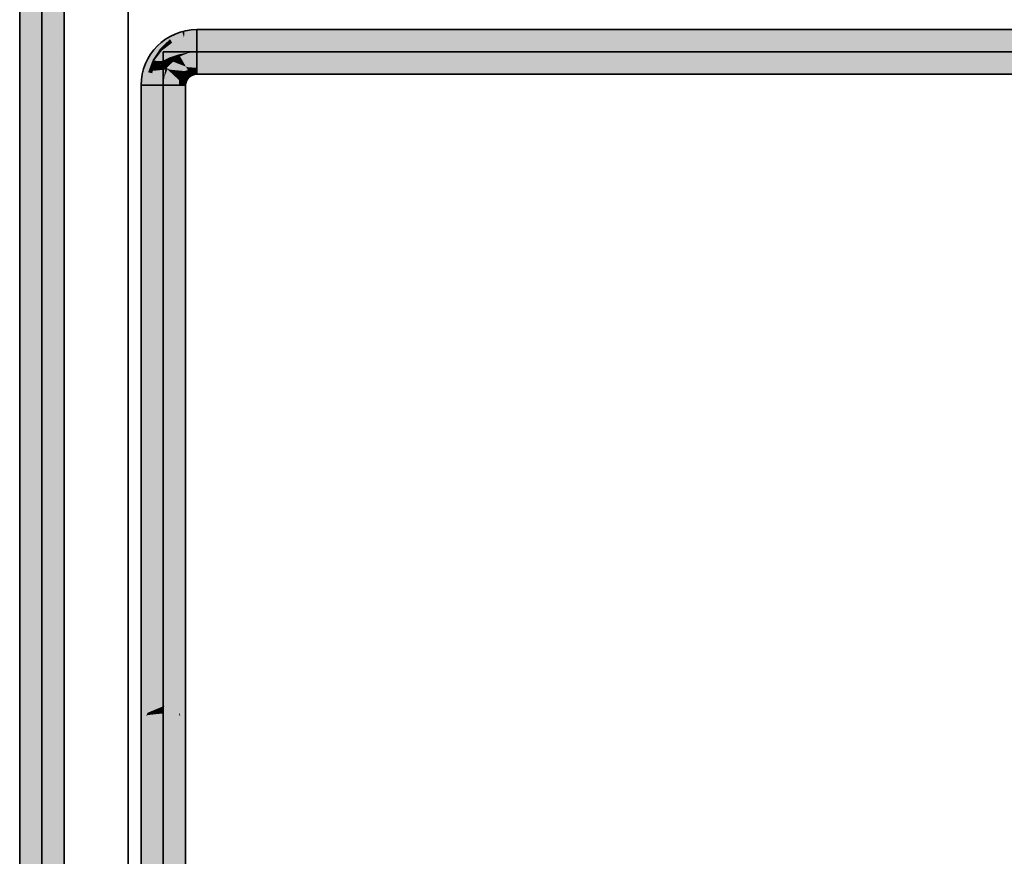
# Model space of a CAD drawing. Extents: x -208 to 552, y -140 to 454.
# Tile 9 of 47: x -74 to -50, y 333 to 353. Entities that reach past the tile are written whole.
import ezdxf

# ---------------------------------------------------------------- set-up
doc = ezdxf.new("R2010")
doc.units = 0
doc.layers.get('0').update_dxf_attribs({"lineweight": 35})
doc.layers.add('0-Shading', color=7, linetype='Continuous', lineweight=35)
doc.layers.add('5_DG-BESTAND', color=7, linetype='Continuous', lineweight=25)
doc.layers.add('H_Ruecklauf', color=5, linetype='Continuous', lineweight=35, true_color=0x0000ff)
doc.layers.add('H_Vorlauf', color=1, linetype='Continuous', lineweight=35, true_color=0xff0000)

# ---------------------------------------------------------------- blocks, each defined once
blk = doc.blocks.new('Shading-A06HSU30NL', base_point=(253.809, 271.391))
at = {"layer": '0-Shading', "color": 14, "true_color": 0xb00000}
for points in [[(-74.22, 348.812), (-74.22, 354.72), (-74.381, 346.365), (-74.381, 354.72)], [(-73.281, 348.812), (-73.281, 354.72), (-73.442, 354.72)], [(-73.396, 353.031), (-73.442, 354.72), (-73.442, 353.142)], [(-73.376, 352.295), (-73.396, 353.031), (-73.442, 352.338), (-73.442, 353.142)], [(-73.442, 352.338), (-73.281, 348.812), (-73.376, 352.295)], [(-73.442, 352.338), (-73.442, 339.539), (-73.281, 348.812), (-73.281, 338.088)], [(-74.381, 340.457), (-74.22, 348.812), (-74.381, 346.365)], [(-74.381, 338.088), (-74.22, 339.539), (-74.381, 340.457), (-74.22, 348.812)], [(-74.381, 336.823), (-74.22, 337.212), (-74.381, 338.088), (-74.22, 339.539)], [(-73.442, 337.212), (-73.281, 336.823), (-73.442, 339.539), (-73.281, 338.088)], [(-74.381, 336.318), (-74.22, 336.422), (-74.381, 336.823), (-74.22, 337.212)], [(-73.442, 336.422), (-73.281, 336.318), (-73.442, 337.212), (-73.281, 336.823)], [(-74.22, 332.032), (-74.22, 336.422), (-74.381, 332.032), (-74.381, 336.318)], [(-73.281, 332.032), (-73.281, 336.318), (-73.442, 332.032), (-73.442, 336.422)]]:
    blk.add_solid(points, dxfattribs=at)
at = {"layer": '0-Shading', "color": 1, "true_color": 0xf50000}
for points in [[(-73.831, 354.72), (-74.22, 354.72), (-74.22, 348.812)], [(-73.831, 353.303), (-73.831, 354.72), (-73.927, 353.263)], [(-73.442, 353.142), (-73.442, 354.72), (-73.831, 353.303), (-73.831, 354.72)], [(-73.986, 352.364), (-73.831, 352.381), (-73.927, 353.263), (-73.831, 353.303)], [(-73.831, 352.381), (-73.442, 352.338), (-73.831, 353.303), (-73.442, 353.142)], [(-74.22, 348.812), (-73.831, 352.381), (-73.986, 352.364)], [(-74.22, 348.812), (-74.22, 339.539), (-73.831, 352.381), (-73.831, 340.141)], [(-73.831, 340.141), (-73.442, 339.539), (-73.831, 352.381), (-73.442, 352.338)], [(-74.22, 337.212), (-73.831, 337.373), (-74.22, 339.539), (-73.831, 340.141)], [(-73.831, 337.373), (-73.442, 337.212), (-73.831, 340.141), (-73.442, 339.539)], [(-74.22, 336.422), (-73.831, 336.465), (-74.22, 337.212), (-73.831, 337.373)], [(-73.831, 336.465), (-73.442, 336.422), (-73.831, 337.373), (-73.442, 337.212)], [(-73.831, 332.032), (-73.831, 336.465), (-74.22, 332.032), (-74.22, 336.422)], [(-73.442, 332.032), (-73.442, 336.422), (-73.831, 332.032), (-73.831, 336.465)]]:
    blk.add_solid(points, dxfattribs=at)
blk = doc.blocks.new('Shading-A06HSU32NL', base_point=(250.769, 270.081))
at = {"layer": '0-Shading', "color": 174, "true_color": 0x0000af}
for points in [[(-70.32, 352.893), (-70.006, 352.934), (-70.308, 353.056), (-70.006, 353.095)], [(-70.665, 352.862), (-70.693, 352.911), (-70.912, 352.626), (-70.978, 352.693)], [(-70.864, 352.579), (-70.613, 352.772), (-70.912, 352.626), (-70.665, 352.862)], [(-70.36, 353.04), (-70.362, 353.049), (-70.665, 352.862), (-70.693, 352.911)], [(-70.613, 352.772), (-70.32, 352.893), (-70.665, 352.862), (-70.36, 353.04)], [(-70.308, 353.056), (-70.362, 353.049), (-70.36, 353.04)], [(-70.32, 352.893), (-70.308, 353.056), (-70.36, 353.04)], [(-70.912, 352.626), (-70.978, 352.693), (-71.094, 352.349), (-71.197, 352.408)], [(-71.057, 352.327), (-70.864, 352.579), (-71.094, 352.349), (-70.912, 352.626)], [(-71.094, 352.349), (-71.197, 352.408), (-71.207, 352.042), (-71.334, 352.076)], [(-71.204, 352.05), (-71.164, 352.07), (-71.198, 352.068), (-71.134, 352.142)], [(-71.198, 352.068), (-71.134, 352.142), (-71.177, 352.124), (-71.128, 352.157)], [(-71.128, 352.157), (-71.057, 352.327), (-71.177, 352.124), (-71.094, 352.349)], [(-70.224, 352.098), (-70.207, 352.075), (-70.119, 352.142), (-70.119, 352.141)], [(-70.207, 352.075), (-70.127, 351.965), (-70.119, 352.141), (-70.077, 351.986)], [(-70.006, 351.995), (-70.006, 352.157), (-70.077, 351.986), (-70.119, 352.142)], [(-71.207, 352.042), (-71.334, 352.076), (-71.249, 351.72), (-71.381, 351.72)], [(-71.22, 351.72), (-71.178, 352.035), (-71.249, 351.72), (-71.207, 352.042)], [(-71.207, 352.042), (-71.178, 352.035), (-71.204, 352.05), (-71.164, 352.07)], [(-70.378, 351.935), (-70.383, 351.939), (-70.427, 351.833)], [(-70.271, 351.792), (-70.244, 351.858), (-70.427, 351.833), (-70.378, 351.935)], [(-70.31, 352.025), (-70.314, 352.029), (-70.383, 351.939)], [(-70.378, 351.935), (-70.302, 352.017), (-70.383, 351.939), (-70.31, 352.025)], [(-70.244, 351.858), (-70.2, 351.915), (-70.378, 351.935), (-70.302, 352.017)], [(-70.314, 352.029), (-70.302, 352.017), (-70.261, 352.07), (-70.251, 352.045)], [(-70.302, 352.017), (-70.2, 351.915), (-70.251, 352.045)], [(-70.261, 352.07), (-70.229, 352.043), (-70.224, 352.098), (-70.21, 352.074)], [(-70.261, 352.07), (-70.251, 352.045), (-70.24, 352.052)], [(-70.251, 352.045), (-70.159, 351.986), (-70.24, 352.052)], [(-70.251, 352.045), (-70.2, 351.915), (-70.159, 351.986), (-70.143, 351.959)], [(-70.229, 352.043), (-70.159, 351.986), (-70.21, 352.074)], [(-70.207, 352.075), (-70.224, 352.098), (-70.21, 352.074)], [(-70.159, 351.986), (-70.127, 351.965), (-70.21, 352.074), (-70.207, 352.075)], [(-70.143, 351.959), (-70.127, 351.965), (-70.159, 351.986)], [(-70.271, 351.792), (-70.427, 351.833), (-70.281, 351.72), (-70.442, 351.72)]]:
    blk.add_solid(points, dxfattribs=at)
at = {"layer": '0-Shading', "color": 174, "true_color": 0x0000b0}
for points in [[(-70.006, 352.934), (-11.749, 352.934), (-70.006, 353.095), (-11.8, 353.095)], [(-70.006, 351.995), (-11.8, 351.995), (-70.006, 352.157), (-11.749, 352.157)], [(-71.249, 351.72), (-71.381, 351.72), (-71.381, 344.907)], [(-71.22, 351.72), (-71.381, 338.984), (-71.353, 338.735)], [(-71.22, 351.72), (-71.249, 351.72), (-71.381, 338.984), (-71.381, 344.907)], [(-71.22, 351.72), (-71.353, 338.735), (-71.22, 337.532)], [(-70.442, 351.72), (-70.413, 337.795), (-70.281, 351.72), (-70.281, 338.984)], [(-70.413, 337.795), (-70.442, 351.72), (-70.442, 337.532)], [(-71.381, 338.984), (-71.381, 336.05), (-71.353, 338.735)], [(-70.413, 337.795), (-70.409, 336.133), (-70.281, 338.984), (-70.281, 336.05)], [(-71.353, 338.735), (-71.381, 336.05), (-71.22, 336.212), (-71.252, 336.133)], [(-71.353, 338.735), (-71.22, 336.212), (-71.22, 337.532)], [(-70.442, 336.212), (-70.409, 336.133), (-70.442, 337.532), (-70.413, 337.795)], [(-71.22, 306.532), (-71.22, 336.154), (-71.381, 306.532), (-71.381, 336.05)], [(-71.252, 336.133), (-71.22, 336.154), (-71.22, 336.212)], [(-70.442, 336.154), (-70.409, 336.133), (-70.442, 336.212)], [(-70.281, 306.532), (-70.281, 336.05), (-70.442, 306.532), (-70.442, 336.154)]]:
    blk.add_solid(points, dxfattribs=at)
at = {"layer": '0-Shading', "color": 5, "true_color": 0x0000f5}
for points in [[(-70.223, 352.531), (-70.32, 352.893), (-70.448, 352.486), (-70.613, 352.772)], [(-70.006, 352.545), (-70.006, 352.934), (-70.223, 352.531), (-70.32, 352.893)], [(-70.006, 352.545), (-11.727, 352.545), (-70.006, 352.934), (-11.749, 352.934)], [(-70.864, 352.579), (-70.513, 352.464), (-70.613, 352.772), (-70.448, 352.486)], [(-70.864, 352.579), (-71.057, 352.327), (-70.689, 352.404), (-70.864, 352.317)], [(-70.513, 352.464), (-70.864, 352.579), (-70.689, 352.404)], [(-70.689, 352.404), (-70.864, 352.317), (-70.654, 352.369), (-70.753, 352.312)], [(-70.753, 352.312), (-70.687, 352.308), (-70.654, 352.369), (-70.63, 352.345)], [(-70.689, 352.404), (-70.654, 352.369), (-70.513, 352.464), (-70.463, 352.448)], [(-70.654, 352.369), (-70.63, 352.345), (-70.463, 352.448), (-70.42, 352.434)], [(-70.589, 352.304), (-70.42, 352.434), (-70.63, 352.345)], [(-70.42, 352.434), (-70.589, 352.304), (-70.465, 352.255), (-70.586, 352.302)], [(-70.448, 352.486), (-70.513, 352.464), (-70.433, 352.46), (-70.463, 352.448)], [(-70.418, 352.435), (-70.42, 352.434), (-70.273, 352.182), (-70.465, 352.255)], [(-70.463, 352.448), (-70.42, 352.434), (-70.433, 352.46), (-70.418, 352.435)], [(-70.448, 352.486), (-70.433, 352.46), (-70.223, 352.531), (-70.219, 352.517)], [(-70.433, 352.46), (-70.418, 352.435), (-70.219, 352.517)], [(-70.273, 352.182), (-70.219, 352.517), (-70.418, 352.435)], [(-70.273, 352.182), (-70.213, 352.167), (-70.219, 352.517), (-70.124, 352.16)], [(-70.219, 352.517), (-70.006, 352.545), (-70.223, 352.531)], [(-70.006, 352.157), (-70.006, 352.545), (-70.124, 352.16), (-70.219, 352.517)], [(-70.006, 352.157), (-11.749, 352.157), (-70.006, 352.545), (-11.727, 352.545)], [(-71.134, 352.142), (-71.164, 352.07), (-71.075, 352.162), (-71.085, 352.114)], [(-71.085, 352.114), (-71.164, 352.07), (-71.092, 352.077)], [(-71.134, 352.142), (-71.06, 352.167), (-71.128, 352.157)], [(-71.128, 352.157), (-70.958, 352.27), (-71.057, 352.327)], [(-71.128, 352.157), (-71.06, 352.167), (-70.958, 352.27), (-70.882, 352.226)], [(-70.807, 352.171), (-70.882, 352.226), (-71.092, 352.077), (-71.085, 352.114)], [(-70.807, 352.171), (-71.092, 352.077), (-70.881, 352.098)], [(-71.085, 352.114), (-70.882, 352.226), (-71.075, 352.162)], [(-71.057, 352.327), (-70.958, 352.27), (-70.864, 352.317)], [(-70.864, 352.317), (-70.958, 352.27), (-70.753, 352.312), (-70.781, 352.295)], [(-70.781, 352.295), (-70.958, 352.27), (-70.891, 352.232)], [(-70.687, 352.308), (-70.781, 352.295), (-70.882, 352.226), (-70.891, 352.232)], [(-70.687, 352.308), (-70.882, 352.226), (-70.77, 352.255)], [(-70.882, 352.226), (-70.8, 352.179), (-70.663, 352.284)], [(-70.8, 352.179), (-70.882, 352.226), (-70.807, 352.171)], [(-70.729, 352.113), (-70.807, 352.171), (-70.881, 352.098)], [(-70.808, 351.981), (-70.817, 351.938), (-70.729, 352.113), (-70.803, 351.934)], [(-70.808, 351.981), (-70.729, 352.113), (-70.732, 352.112)], [(-70.783, 352.107), (-70.808, 351.981), (-70.732, 352.112)], [(-70.72, 352.133), (-70.8, 352.179), (-70.729, 352.113), (-70.807, 352.171)], [(-70.803, 351.934), (-70.445, 351.838), (-70.729, 352.113), (-70.446, 351.851)], [(-70.663, 352.284), (-70.8, 352.179), (-70.59, 352.303), (-70.746, 352.148)], [(-70.781, 352.295), (-70.687, 352.308), (-70.753, 352.312)], [(-70.77, 352.255), (-70.59, 352.303), (-70.687, 352.308)], [(-70.675, 352.107), (-70.72, 352.133), (-70.729, 352.113)], [(-70.729, 352.113), (-70.446, 351.851), (-70.675, 352.107), (-70.456, 351.981)], [(-70.363, 352.077), (-70.589, 352.304), (-70.675, 352.107), (-70.72, 352.133)], [(-70.687, 352.308), (-70.59, 352.303), (-70.63, 352.345), (-70.589, 352.304)], [(-70.363, 352.077), (-70.297, 352.072), (-70.589, 352.304), (-70.275, 352.08)], [(-70.273, 352.182), (-70.586, 352.302), (-70.224, 352.098), (-70.275, 352.08)], [(-70.224, 352.098), (-70.119, 352.142), (-70.273, 352.182), (-70.119, 352.142)], [(-70.213, 352.167), (-70.119, 352.142), (-70.124, 352.16)], [(-70.119, 352.142), (-70.006, 352.157), (-70.124, 352.16)], [(-71.22, 351.72), (-71.124, 351.72), (-71.178, 352.035), (-71.104, 352.015)], [(-71.164, 352.07), (-71.178, 352.035), (-71.092, 352.077), (-71.104, 352.015)], [(-71.124, 351.72), (-70.831, 351.72), (-71.104, 352.015), (-70.817, 351.938)], [(-71.104, 352.015), (-70.817, 351.938), (-71.092, 352.077), (-70.783, 352.107)], [(-70.831, 351.72), (-70.803, 351.934), (-70.817, 351.938)], [(-70.442, 351.72), (-70.445, 351.838), (-70.831, 351.72), (-70.803, 351.934)], [(-70.675, 352.107), (-70.456, 351.981), (-70.469, 352.087)], [(-70.456, 351.981), (-70.363, 352.077), (-70.469, 352.087)], [(-70.363, 352.077), (-70.456, 351.981), (-70.314, 352.029), (-70.417, 351.958)], [(-70.456, 351.981), (-70.453, 351.936), (-70.417, 351.958)], [(-70.453, 351.936), (-70.383, 351.939), (-70.417, 351.958)], [(-70.453, 351.936), (-70.446, 351.851), (-70.383, 351.939), (-70.427, 351.833)], [(-70.417, 351.958), (-70.383, 351.939), (-70.314, 352.029)], [(-70.314, 352.029), (-70.261, 352.07), (-70.363, 352.077)], [(-70.297, 352.072), (-70.261, 352.07), (-70.275, 352.08)], [(-70.275, 352.08), (-70.261, 352.07), (-70.224, 352.098)], [(-71.124, 351.72), (-71.22, 351.72), (-71.188, 337.483), (-71.22, 337.532)], [(-71.124, 351.72), (-71.188, 337.483), (-71.124, 340.041)], [(-70.831, 336.931), (-70.831, 351.72), (-71.124, 337.384), (-71.124, 340.041)], [(-70.831, 351.72), (-71.124, 351.72), (-71.124, 340.041)], [(-70.831, 351.72), (-70.801, 336.978), (-70.442, 351.72), (-70.442, 337.532)], [(-70.801, 336.978), (-70.831, 351.72), (-70.831, 336.931)], [(-70.445, 351.838), (-70.427, 351.833), (-70.446, 351.851)], [(-70.442, 351.72), (-70.427, 351.833), (-70.445, 351.838)], [(-71.124, 340.041), (-71.188, 337.483), (-71.124, 337.384)], [(-71.22, 337.532), (-71.22, 336.212), (-71.188, 337.483)], [(-70.801, 336.978), (-70.799, 336.36), (-70.442, 337.532), (-70.442, 336.212)], [(-71.188, 337.483), (-71.22, 336.212), (-70.831, 336.409), (-70.862, 336.36)], [(-71.188, 337.483), (-70.831, 336.409), (-70.831, 336.931)], [(-70.831, 336.409), (-70.799, 336.36), (-70.831, 336.931), (-70.801, 336.978)], [(-71.124, 336.165), (-70.831, 336.197), (-71.124, 336.252), (-70.831, 336.373)], [(-70.862, 336.36), (-70.831, 336.373), (-70.831, 336.409)], [(-70.831, 336.373), (-70.799, 336.36), (-70.831, 336.409)], [(-70.831, 336.197), (-70.442, 336.154), (-70.831, 336.373), (-70.442, 336.212)], [(-71.22, 336.212), (-71.22, 336.154), (-71.124, 336.252), (-71.124, 336.165)], [(-70.831, 306.532), (-70.831, 336.197), (-71.22, 306.532), (-71.22, 336.154)], [(-70.442, 306.532), (-70.442, 336.154), (-70.831, 306.532), (-70.831, 336.197)]]:
    blk.add_solid(points, dxfattribs=at)
blk = doc.blocks.new('Referenz-A06HSU36NL', base_point=(-177.958, -120.344))
at = {"layer": '5_DG-BESTAND', "color": 0, "lineweight": 35}
blk.add_line((-71.704, 132.342), (-71.704, 378.271), dxfattribs=at)
blk = doc.blocks.new('Rohr - 1703-A06HSU4SNL', base_point=(-70.831, 305.762))
at = {"color": 0, "linetype": 'ByBlock', "lineweight": -2, "ltscale": 0.35}
for p, q in [((19.012, 352.545), (-70.831, 352.545)), ((-70.831, 352.545), (-70.831, 305.762))]:
    blk.add_line(p, q, dxfattribs=at)
blk = doc.blocks.new('Rohr - 1703-A06HSU74NL', base_point=(-73.831, 331.262))
at = {"color": 0, "linetype": 'ByBlock', "lineweight": -2, "ltscale": 0.35}
blk.add_line((-73.831, 355.545), (-73.831, 331.262), dxfattribs=at)
blk = doc.blocks.new('Geometrie-A06HSU7ONL', base_point=(-78.254, 159.517))
at = {"layer": 'H_Ruecklauf', "lineweight": -2}
for p, q in [((18.155, 353.095), (-70.006, 353.095)), ((-70.006, 352.773), (-70.006, 353.095)), ((-70.006, 351.995), (-70.006, 353.095)), ((-70.006, 352.318), (-70.006, 352.773)), ((-70.006, 351.995), (-70.006, 352.318)), ((-70.006, 351.995), (18.155, 351.995)), ((-71.381, 351.72), (-71.381, 306.532)), ((-71.059, 351.72), (-71.381, 351.72)), ((-70.281, 351.72), (-71.381, 351.72)), ((-70.603, 351.72), (-71.059, 351.72)), ((-70.281, 351.72), (-70.603, 351.72)), ((-70.281, 306.532), (-70.281, 351.72))]:
    blk.add_line(p, q, dxfattribs=at)
for major_axis in [(0, 1.375), (0, 0.275)]:
    blk.add_ellipse((-70.006, 351.72), major_axis=major_axis, ratio=1, start_param=0, end_param=1.570796, dxfattribs=at)
blk = doc.blocks.new('Geometrie-A06HSU7QNL', base_point=(-78.254, 158.637))
at = {"layer": 'H_Vorlauf', "lineweight": -2}
for p, q in [((-74.381, 354.72), (-74.381, 332.032)), ((-73.281, 332.032), (-73.281, 354.72))]:
    blk.add_line(p, q, dxfattribs=at)

msp = doc.modelspace()

# ---------------------------------------------------------------- block references
at = {"color": 251, "lineweight": 25, "ltscale": 0.25, "true_color": 0x585858}
msp.add_blockref('Referenz-A06HSU36NL', (-177.958, -120.344), dxfattribs=at)
at = {"linetype": 'Continuous', "ltscale": 0.35}
for name, p in [('Geometrie-A06HSU7ONL', (-78.254, 159.517)), ('Geometrie-A06HSU7QNL', (-78.254, 158.637))]:
    msp.add_blockref(name, p, dxfattribs=at)
for name, p in [('Shading-A06HSU30NL', (253.809, 271.391)), ('Shading-A06HSU32NL', (250.769, 270.081))]:
    msp.add_blockref(name, p)
at = {"layer": 'H_Ruecklauf', "ltscale": 0.35}
msp.add_blockref('Rohr - 1703-A06HSU4SNL', (-70.831, 305.762), dxfattribs=at)
at = {"layer": 'H_Vorlauf', "ltscale": 0.35}
msp.add_blockref('Rohr - 1703-A06HSU74NL', (-73.831, 331.262), dxfattribs=at)

doc.saveas('drawing.dxf')
